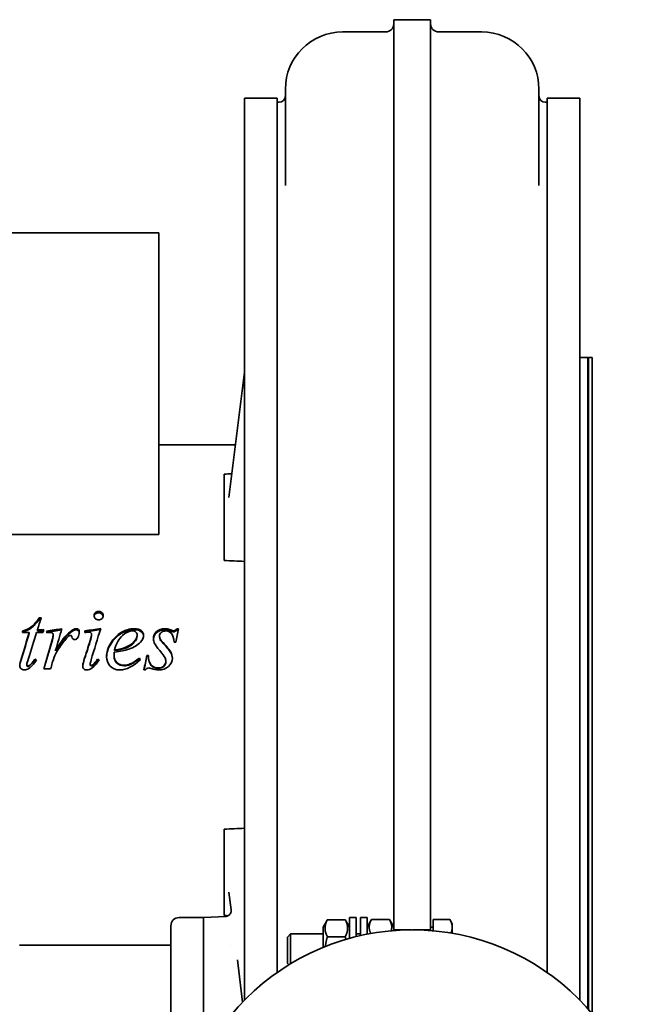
# Model space of a CAD drawing. Header units: millimetres. Extents: x 263 to 577, y 110 to 484.
# Tile 6 of 6: x 407 to 561, y 243 to 484. Entities that reach past the tile are written whole.
import ezdxf

# ---------------------------------------------------------------- set-up
doc = ezdxf.new("R2010")
doc.units = ezdxf.units.MM
doc.header["$LTSCALE"] = 2
doc.layers.add('Krawędzie widoczne(ISO)', color=7, linetype='Continuous', lineweight=35, true_color=0x262659)

msp = doc.modelspace()

# ---------------------------------------------------------------- linework, layer by layer
at = {"layer": 'Krawędzie widoczne(ISO)'}
for p, q in [((498.6, 483.59), (498.6, 483.41)), ((507.6, 483.59), (498.6, 483.59)), ((498.6, 483.41), (498.6, 443.46)), ((507.6, 483.59), (507.6, 483.41)), ((507.6, 483.41), (507.6, 443.46)), ((496.6, 480.59), (486.1, 480.59)), ((520.1, 480.59), (509.6, 480.59)), ((472.1, 466.43), (472.1, 466.59)), ((472.1, 466.43), (472.1, 443.04)), ((534.1, 466.43), (534.1, 466.59)), ((534.1, 466.43), (534.1, 443.04)), ((462.1, 243.73), (462.1, 464.41)), ((462.1, 464.41), (470.1, 464.41)), ((470.1, 250.5), (470.1, 464.41)), ((470.6, 463.41), (470.1, 463.41)), ((536.1, 463.41), (535.6, 463.41)), ((536.1, 464.41), (536.1, 250.5)), ((544.1, 464.41), (536.1, 464.41)), ((544.1, 464.41), (544.1, 243.73)), ((498.6, 443.46), (498.6, 288.04)), ((507.6, 443.46), (507.6, 288.04)), ((472.1, 443.04), (472.1, 443.04)), ((534.1, 443.04), (534.1, 443.04)), ((441.14, 431.41), (347.14, 431.41)), ((441.14, 431.41), (441.14, 357.61)), ((546.09, 400.91), (544.1, 400.97)), ((546.09, 400.81), (546.19, 400.91)), ((546.09, 400.91), (546.09, 241.6)), ((546.19, 400.91), (546.19, 241.49)), ((546.19, 400.91), (547.09, 400.91)), ((547.09, 400.91), (547.09, 240.45)), ((462.1, 397.35), (458.31, 366.72)), ((459.9, 379.61), (441.14, 379.61)), ((457.1, 372.39), (457.1, 372.04)), ((457.1, 355.6), (457.1, 372.04)), ((441.14, 357.61), (347.14, 357.61)), ((457.1, 355.6), (457.1, 353.05)), ((457.1, 353.05), (457.1, 351.28)), ((411.88, 337.22), (412.37, 337.22)), ((411.88, 336.92), (411.88, 337.22)), ((411.88, 336.92), (412.27, 336.92)), ((409.48, 333.65), (407.79, 333.65)), ((407.9, 333.82), (407.9, 334.07)), ((409.48, 333.4), (409.48, 333.65)), ((412.82, 333.65), (411.26, 333.65)), ((411.48, 334.33), (413.01, 334.33)), ((411.48, 334.07), (411.48, 334.33)), ((411.48, 334.07), (412.94, 334.07)), ((415.34, 332.95), (415.34, 333.19)), ((423.07, 334.05), (423.07, 333.63)), ((424.72, 332.98), (424.72, 333.22)), ((435.85, 332.8), (435.85, 333.04)), ((441.33, 332.57), (441.33, 332.8)), ((443.26, 334.27), (443.26, 334.53)), ((445.54, 334.58), (445.96, 334.58)), ((445.54, 334.32), (445.54, 334.58)), ((445.54, 334.32), (445.91, 334.32)), ((424.37, 331.51), (424.37, 331.73)), ((442.19, 331), (442.19, 331.21)), ((445.29, 331.28), (444.88, 331.28)), ((415.9, 329.16), (415.9, 329.34)), ((430.19, 327.83), (430.19, 327.98)), ((430.32, 329.24), (430.32, 329.42)), ((438.19, 328.06), (438.6, 328.06)), ((438.19, 327.9), (438.19, 328.06)), ((438.19, 327.9), (438.6, 327.9)), ((438.6, 327.9), (438.6, 328.06)), ((408.88, 325.72), (408.88, 325.84)), ((409.8, 325.72), (409.8, 325.84)), ((410.85, 327.04), (410.85, 327.18)), ((424.36, 325.88), (424.36, 326.01)), ((425.04, 325.67), (425.04, 325.79)), ((426.18, 327.04), (426.18, 327.18)), ((436.41, 327.24), (436.41, 327.39)), ((442.86, 326.49), (442.86, 326.63)), ((414.7, 324.75), (413.01, 324.75)), ((437.92, 324.5), (437.52, 324.5)), ((498.6, 288.04), (498.6, 283.31)), ((507.6, 288.04), (507.6, 283.31)), ((457.1, 285.54), (457.1, 283.77)), ((457.1, 283.77), (457.1, 281.22)), ((498.6, 260.91), (498.6, 283.31)), ((507.6, 260.91), (507.6, 283.31)), ((457.1, 264.78), (457.1, 281.22)), ((458.31, 270.1), (458.84, 265.8)), ((446.1, 263.93), (452.1, 263.93)), ((452.1, 263.93), (457.65, 264.22)), ((452.1, 263.93), (452.1, 251.93)), ((457.1, 264.78), (457.1, 264.43)), ((481.3, 261.56), (482.22, 263.16)), ((486.73, 263.4), (482.37, 263.4)), ((487.8, 261.56), (486.88, 263.16)), ((487.8, 258.84), (487.8, 263.91)), ((489.4, 263.91), (487.8, 263.91)), ((489.4, 259.26), (489.4, 263.91)), ((490.5, 259.52), (490.5, 263.91)), ((492.1, 263.91), (490.5, 263.91)), ((492.1, 259.85), (492.1, 263.91)), ((492.1, 261.56), (493.17, 263.42)), ((497.53, 263.42), (493.17, 263.42)), ((498.6, 261.56), (497.53, 263.42)), ((508.2, 263.42), (512.32, 263.42)), ((508.2, 260.69), (508.2, 263.42)), ((512.9, 262.41), (512.32, 263.42)), ((444.1, 251.93), (444.1, 261.93)), ((481.3, 261.56), (481.3, 256.62)), ((498.6, 260.74), (498.6, 260.91)), ((502.92, 260.91), (498.6, 260.91)), ((503.28, 260.91), (507.6, 260.91)), ((508.2, 261.61), (507.6, 261.61)), ((507.6, 260.74), (507.6, 260.91)), ((512.9, 261.54), (512.9, 262.41)), ((512.9, 260.07), (512.9, 261.54)), ((472.6, 259.15), (473.37, 259.91)), ((472.6, 252.68), (472.6, 259.15)), ((473.37, 259.91), (473.37, 252.63)), ((481.3, 259.91), (473.37, 259.91)), ((486.73, 259.23), (482.37, 259.23)), ((490.5, 259.91), (489.4, 259.91)), ((444.1, 257.21), (407.1, 257.21)), ((458.58, 257.21), (458.58, 257.21)), ((460.36, 253.56), (461.63, 243.25)), ((444.1, 251.93), (444.1, 238.91)), ((452.1, 229.97), (452.1, 251.93)), ((472.6, 252.68), (472.92, 252.36))]:
    msp.add_line(p, q, dxfattribs=at)
msp.add_circle((503.1, 203.41), 57.5, dxfattribs=at)
for centre, radius, start, end in [((496.6, 482.59), 2, 270, 0), ((509.6, 482.59), 2, 180, 270), ((486.1, 466.59), 14, 90, 180), ((520.1, 466.59), 14, 0, 90), ((470.6, 464.91), 1.5, 270, 0), ((535.6, 464.91), 1.5, 180, 270), ((446.1, 261.93), 2, 90, 180)]:
    msp.add_arc(centre, radius, start, end, dxfattribs=at)
for major_axis, start_param, end_param in [((-1167.76, 43.33), 4.490941, 4.495329), ((-1167.76, -43.33), 1.787856, 1.792244)]:
    msp.add_ellipse((204.04, 318.41), major_axis=major_axis, ratio=0.037007, start_param=start_param, end_param=end_param, dxfattribs=at)
for points, knots in [([(462.1, 393.15), (462.1, 393.33), (462.09, 393.47), (462.06, 393.66), (462.04, 393.67), (462.01, 393.67)], [-0.194026, -0.194026, -0.194026, -0.194026, -0.1175628, -0.1175628, 0, 0, 0, 0]), ([(425.31, 337.79), (425.31, 338.09), (425.42, 338.34), (425.63, 338.54), (425.84, 338.74), (426.11, 338.84), (426.43, 338.84)], [0, 0, 0, 0, 1, 1, 1, 2, 2, 2, 2]), ([(426.43, 336.73), (426.12, 336.73), (425.85, 336.84), (425.64, 337.04), (425.42, 337.25), (425.31, 337.5), (425.31, 337.79)], [0, 0, 0, 0, 1, 1, 1, 2, 2, 2, 2]), ([(425.32, 337.64), (425.35, 337.86), (425.46, 338.05), (425.63, 338.21), (425.84, 338.41), (426.11, 338.5), (426.43, 338.5)], [0.186991, 0.186991, 0.186991, 0.186991, 1, 1, 1, 2, 2, 2, 2]), ([(426.43, 338.84), (426.74, 338.84), (427, 338.74), (427.21, 338.54), (427.42, 338.34), (427.53, 338.09), (427.53, 337.79)], [0, 0, 0, 0, 1, 1, 1, 2, 2, 2, 2]), ([(426.43, 338.5), (426.74, 338.5), (427, 338.41), (427.21, 338.21), (427.38, 338.05), (427.49, 337.86), (427.52, 337.64)], [0, 0, 0, 0, 1, 1, 1, 1.813009, 1.813009, 1.813009, 1.813009]), ([(427.53, 337.79), (427.53, 337.5), (427.42, 337.25), (427.2, 337.04), (426.99, 336.84), (426.73, 336.73), (426.43, 336.73)], [0, 0, 0, 0, 1, 1, 1, 2, 2, 2, 2]), ([(407.9, 334.07), (408.71, 334.29), (409.4, 334.61), (409.97, 335.03), (410.53, 335.46), (411.17, 336.19), (411.88, 337.22)], [0, 0, 0, 0, 1, 1, 1, 2, 2, 2, 2]), ([(407.9, 333.82), (408.71, 334.03), (409.4, 334.34), (409.97, 334.76), (410.53, 335.18), (411.17, 335.9), (411.88, 336.92)], [0, 0, 0, 0, 1, 1, 1, 2, 2, 2, 2]), ([(420.57, 331.93), (420.4, 331.93), (420.25, 331.98), (420.13, 332.09), (420.02, 332.2), (419.94, 332.36), (419.91, 332.59)], [0, 0, 0, 0, 1, 1, 1, 2, 2, 2, 2]), ([(420.91, 334.58), (421.16, 334.58), (421.35, 334.51), (421.49, 334.37), (421.64, 334.24), (421.71, 334.03), (421.71, 333.76)], [0, 0, 0, 0, 1, 1, 1, 2, 2, 2, 2]), ([(420.91, 334.32), (421.16, 334.32), (421.35, 334.25), (421.49, 334.11), (421.62, 334), (421.69, 333.83), (421.7, 333.62)], [0, 0, 0, 0, 1, 1, 1, 1.861702, 1.861702, 1.861702, 1.861702]), ([(424.72, 333.22), (424.72, 333.38), (424.67, 333.51), (424.55, 333.6), (424.44, 333.7), (424.28, 333.75), (424.07, 333.75)], [0, 0, 0, 0, 1, 1, 1, 2, 2, 2, 2]), ([(428.38, 327.73), (428.38, 328.82), (428.71, 329.93), (429.39, 331.05), (430.07, 332.17), (430.92, 333.04), (431.95, 333.66), (432.97, 334.28), (434.03, 334.58), (435.12, 334.58)], [0, 0, 0, 0, 1, 1, 1, 2, 2, 2, 3, 3, 3, 3]), ([(428.38, 327.66), (428.39, 328.71), (428.73, 329.77), (429.39, 330.84), (430.07, 331.95), (430.92, 332.8), (431.95, 333.41), (432.97, 334.02), (434.03, 334.32), (435.12, 334.32)], [0.025776, 0.025776, 0.025776, 0.025776, 1, 1, 1, 2, 2, 2, 3, 3, 3, 3]), ([(434.7, 334.05), (433.92, 334.05), (433.1, 333.66), (432.24, 332.89), (431.37, 332.11), (430.73, 330.96), (430.32, 329.42)], [0, 0, 0, 0, 1, 1, 1, 2, 2, 2, 2]), ([(433.06, 330.05), (433.99, 330.45), (434.69, 330.93), (435.15, 331.48), (435.62, 332.03), (435.85, 332.55), (435.85, 333.04)], [0, 0, 0, 0, 1, 1, 1, 2, 2, 2, 2]), ([(433.06, 329.86), (433.99, 330.25), (434.69, 330.72), (435.15, 331.26), (435.62, 331.8), (435.85, 332.32), (435.85, 332.8)], [0, 0, 0, 0, 1, 1, 1, 2, 2, 2, 2]), ([(435.85, 333.04), (435.85, 333.34), (435.75, 333.58), (435.55, 333.77), (435.35, 333.96), (435.07, 334.05), (434.7, 334.05)], [0, 0, 0, 0, 1, 1, 1, 2, 2, 2, 2]), ([(435.12, 334.58), (435.9, 334.58), (436.48, 334.43), (436.86, 334.12), (437.23, 333.81), (437.42, 333.45), (437.42, 333.03)], [0, 0, 0, 0, 1, 1, 1, 2, 2, 2, 2]), ([(435.12, 334.32), (435.9, 334.32), (436.48, 334.17), (436.86, 333.86), (437.2, 333.59), (437.39, 333.26), (437.42, 332.9)], [0, 0, 0, 0, 1, 1, 1, 1.913818, 1.913818, 1.913818, 1.913818]), ([(439.83, 332.11), (439.83, 332.8), (440.09, 333.39), (440.61, 333.87), (441.13, 334.34), (441.8, 334.58), (442.62, 334.58)], [0, 0, 0, 0, 1, 1, 1, 2, 2, 2, 2]), ([(439.84, 332), (439.86, 332.63), (440.12, 333.17), (440.61, 333.61), (441.13, 334.08), (441.8, 334.32), (442.62, 334.32)], [0.056936, 0.056936, 0.056936, 0.056936, 1, 1, 1, 2, 2, 2, 2]), ([(442.82, 334.05), (442.37, 334.05), (442, 333.93), (441.73, 333.69), (441.46, 333.45), (441.33, 333.15), (441.33, 332.8)], [0, 0, 0, 0, 1, 1, 1, 2, 2, 2, 2]), ([(441.33, 332.8), (441.33, 332.56), (441.38, 332.34), (441.49, 332.12), (441.59, 331.91), (441.83, 331.6), (442.19, 331.21)], [0, 0, 0, 0, 1, 1, 1, 2, 2, 2, 2]), ([(441.33, 332.57), (441.33, 332.33), (441.38, 332.11), (441.49, 331.9), (441.59, 331.69), (441.83, 331.39), (442.19, 331)], [0, 0, 0, 0, 1, 1, 1, 2, 2, 2, 2]), ([(444.88, 331.28), (444.84, 332.25), (444.63, 332.95), (444.25, 333.39), (443.87, 333.83), (443.4, 334.05), (442.82, 334.05)], [0, 0, 0, 0, 1, 1, 1, 2, 2, 2, 2]), ([(443.26, 334.53), (443.36, 334.51), (443.6, 334.43), (443.98, 334.29), (444.36, 334.15), (444.62, 334.08), (444.75, 334.08)], [0, 0, 0, 0, 1, 1, 1, 2, 2, 2, 2]), ([(443.26, 334.27), (443.36, 334.25), (443.6, 334.17), (443.98, 334.03), (444.36, 333.9), (444.62, 333.83), (444.75, 333.83)], [0, 0, 0, 0, 1, 1, 1, 2, 2, 2, 2]), ([(442.69, 327.43), (442.48, 327.86), (442.04, 328.47), (441.38, 329.23), (440.73, 330), (440.3, 330.58), (440.12, 330.96), (439.93, 331.34), (439.83, 331.73), (439.83, 332.11)], [0, 0, 0, 0, 1, 1, 1, 2, 2, 2, 3, 3, 3, 3]), ([(442.19, 331.21), (443.15, 330.19), (443.77, 329.41), (444.05, 328.89), (444.33, 328.37), (444.47, 327.87), (444.47, 327.4)], [0, 0, 0, 0, 1, 1, 1, 2, 2, 2, 2]), ([(442.19, 331), (443.15, 330), (443.77, 329.23), (444.05, 328.72), (444.31, 328.23), (444.45, 327.77), (444.46, 327.33)], [0, 0, 0, 0, 1, 1, 1, 1.94909, 1.94909, 1.94909, 1.94909]), ([(431.63, 324.5), (430.56, 324.5), (429.74, 324.83), (429.2, 325.51), (428.65, 326.18), (428.38, 326.92), (428.38, 327.73)], [0, 0, 0, 0, 1, 1, 1, 2, 2, 2, 2]), ([(430.19, 327.98), (430.19, 327.34), (430.43, 326.79), (430.9, 326.33), (431.37, 325.87), (431.95, 325.64), (432.63, 325.64)], [0, 0, 0, 0, 1, 1, 1, 2, 2, 2, 2]), ([(430.19, 327.83), (430.19, 327.19), (430.43, 326.65), (430.9, 326.2), (431.37, 325.75), (431.95, 325.52), (432.63, 325.52)], [0, 0, 0, 0, 1, 1, 1, 2, 2, 2, 2]), ([(438.6, 328.06), (438.64, 326.95), (438.87, 326.16), (439.29, 325.7), (439.72, 325.24), (440.3, 325.01), (441.02, 325.01)], [0, 0, 0, 0, 1, 1, 1, 2, 2, 2, 2]), ([(438.6, 327.9), (438.64, 326.81), (438.87, 326.04), (439.29, 325.58), (439.72, 325.13), (440.3, 324.9), (441.02, 324.9)], [0, 0, 0, 0, 1, 1, 1, 2, 2, 2, 2]), ([(408.22, 324.5), (407.91, 324.5), (407.65, 324.6), (407.46, 324.8), (407.26, 324.99), (407.16, 325.25), (407.16, 325.57)], [0, 0, 0, 0, 1, 1, 1, 2, 2, 2, 2]), ([(408.88, 325.84), (408.88, 325.72), (408.9, 325.63), (408.96, 325.57), (409.01, 325.5), (409.07, 325.47), (409.15, 325.47)], [0, 0, 0, 0, 1, 1, 1, 2, 2, 2, 2]), ([(408.88, 325.72), (408.88, 325.6), (408.9, 325.52), (408.96, 325.45), (409.01, 325.39), (409.07, 325.36), (409.15, 325.36)], [0, 0, 0, 0, 1, 1, 1, 2, 2, 2, 2]), ([(423.51, 324.5), (423.22, 324.5), (422.99, 324.59), (422.81, 324.76), (422.62, 324.94), (422.53, 325.17), (422.53, 325.43)], [0, 0, 0, 0, 1, 1, 1, 2, 2, 2, 2]), ([(424.36, 326.01), (424.36, 325.89), (424.39, 325.8), (424.45, 325.73), (424.52, 325.66), (424.59, 325.63), (424.67, 325.63)], [0, 0, 0, 0, 1, 1, 1, 2, 2, 2, 2]), ([(424.36, 325.88), (424.36, 325.77), (424.39, 325.68), (424.45, 325.61), (424.52, 325.55), (424.59, 325.51), (424.67, 325.51)], [0, 0, 0, 0, 1, 1, 1, 2, 2, 2, 2]), ([(432.63, 325.64), (433.17, 325.64), (433.69, 325.75), (434.18, 325.96), (434.68, 326.18), (435.43, 326.66), (436.41, 327.39)], [0, 0, 0, 0, 1, 1, 1, 2, 2, 2, 2]), ([(432.63, 325.52), (433.17, 325.52), (433.69, 325.63), (434.18, 325.84), (434.68, 326.05), (435.43, 326.52), (436.41, 327.24)], [0, 0, 0, 0, 1, 1, 1, 2, 2, 2, 2]), ([(441.02, 325.01), (441.59, 325.01), (442.03, 325.16), (442.36, 325.48), (442.69, 325.79), (442.86, 326.17), (442.86, 326.63)], [0, 0, 0, 0, 1, 1, 1, 2, 2, 2, 2]), ([(441.02, 324.9), (441.59, 324.9), (442.03, 325.05), (442.36, 325.36), (442.69, 325.67), (442.86, 326.05), (442.86, 326.49)], [0, 0, 0, 0, 1, 1, 1, 2, 2, 2, 2]), ([(444.47, 327.4), (444.47, 326.64), (444.15, 325.97), (443.51, 325.38), (442.87, 324.79), (442.06, 324.5), (441.08, 324.5)], [0, 0, 0, 0, 1, 1, 1, 2, 2, 2, 2]), ([(457.65, 264.22), (457.65, 264.22), (457.67, 264.22), (457.74, 264.23), (457.79, 264.24), (457.9, 264.27), (457.96, 264.29), (458.1, 264.36), (458.18, 264.41), (458.36, 264.54), (458.45, 264.62), (458.63, 264.84), (458.71, 264.99), (458.82, 265.28), (458.85, 265.44), (458.85, 265.66), (458.85, 265.73), (458.84, 265.8)], [0.0029081, 0.0029081, 0.0029081, 0.0029081, 0.0347132, 0.0347132, 0.0626248, 0.0626248, 0.0874802, 0.0874802, 0.1211049, 0.1211049, 0.1616824, 0.1616824, 0.2119737, 0.2119737, 0.2617569, 0.2617569, 0.2852377, 0.2852377, 0.2852377, 0.2852377])]:
    msp.add_open_spline(points, degree=3, knots=knots, dxfattribs=at)
for points in [[(457.1, 372.39), (457.74, 372.44), (458.38, 372.48), (459.03, 372.52)], [(458.31, 366.72), (458.31, 366.72), (458.31, 366.72), (458.31, 366.72)], [(412.37, 337.22), (412.07, 336.27), (411.77, 335.3), (411.48, 334.33)], [(407.54, 327.38), (408.19, 329.49), (408.83, 331.58), (409.48, 333.65)], [(407.54, 327.23), (408.19, 329.31), (408.83, 331.37), (409.48, 333.4)], [(407.79, 333.65), (407.82, 333.79), (407.86, 333.93), (407.9, 334.07)], [(407.85, 333.65), (407.87, 333.7), (407.88, 333.76), (407.9, 333.82)], [(411.26, 333.65), (410.59, 331.55), (409.92, 329.42), (409.25, 327.27)], [(413.01, 334.33), (412.95, 334.1), (412.88, 333.88), (412.82, 333.65)], [(413.66, 333.99), (414.92, 334.19), (416.18, 334.38), (417.44, 334.58)], [(413.8, 333.6), (413.76, 333.73), (413.71, 333.86), (413.66, 333.99)], [(413.75, 333.75), (414.95, 333.93), (416.16, 334.12), (417.36, 334.31)], [(414.61, 333.69), (414.47, 333.69), (414.2, 333.66), (413.8, 333.6)], [(415.18, 333.53), (415.03, 333.64), (414.84, 333.69), (414.61, 333.69)], [(414.98, 331.54), (415.22, 332.32), (415.34, 332.87), (415.34, 333.19)], [(414.98, 331.32), (415.22, 332.09), (415.34, 332.63), (415.34, 332.95)], [(415.34, 333.19), (415.34, 333.33), (415.28, 333.44), (415.18, 333.53)], [(417.44, 334.58), (416.93, 332.85), (416.41, 331.1), (415.9, 329.34)], [(415.9, 329.34), (417.21, 331.51), (418.39, 333.01), (419.44, 333.86)], [(415.9, 329.16), (417.21, 331.29), (418.39, 332.77), (419.44, 333.61)], [(419.25, 332.86), (419.05, 332.76), (418.76, 332.48), (418.38, 332.01)], [(419.6, 332.94), (419.47, 332.94), (419.35, 332.92), (419.25, 332.86)], [(419.44, 333.86), (420.05, 334.34), (420.54, 334.58), (420.91, 334.58)], [(419.44, 333.61), (420.05, 334.08), (420.54, 334.32), (420.91, 334.32)], [(419.81, 332.86), (419.75, 332.92), (419.68, 332.94), (419.6, 332.94)], [(419.91, 332.59), (419.89, 332.72), (419.86, 332.81), (419.81, 332.86)], [(421.71, 333.76), (421.71, 333.3), (421.58, 332.85), (421.33, 332.42)], [(423.07, 334.05), (424.36, 334.25), (425.64, 334.44), (426.93, 334.64)], [(423.07, 333.79), (424.33, 333.98), (425.58, 334.17), (426.84, 334.36)], [(424.07, 333.75), (423.91, 333.75), (423.58, 333.71), (423.07, 333.63)], [(424.37, 331.73), (424.6, 332.52), (424.72, 333.01), (424.72, 333.22)], [(424.37, 331.51), (424.6, 332.29), (424.72, 332.77), (424.72, 332.98)], [(426.93, 334.64), (426.15, 332.12), (425.37, 329.55), (424.59, 326.95)], [(437.42, 333.03), (437.42, 332.43), (437.17, 331.86), (436.67, 331.32)], [(442.62, 334.58), (442.85, 334.58), (443.07, 334.57), (443.26, 334.53)], [(442.62, 334.32), (442.85, 334.32), (443.07, 334.3), (443.26, 334.27)], [(444.75, 334.08), (445.07, 334.08), (445.33, 334.25), (445.54, 334.58)], [(444.75, 333.83), (445.07, 333.83), (445.33, 333.99), (445.54, 334.32)], [(445.96, 334.58), (445.74, 333.49), (445.51, 332.39), (445.29, 331.28)], [(413.01, 324.75), (413.67, 327.03), (414.32, 329.3), (414.98, 331.54)], [(413.04, 324.75), (413.69, 326.96), (414.33, 329.15), (414.98, 331.32)], [(418.38, 332.01), (417.76, 331.31), (417.1, 330.4), (416.38, 329.27)], [(421.33, 332.42), (421.16, 332.09), (420.9, 331.93), (420.57, 331.93)], [(422.82, 326.8), (423.34, 328.45), (423.85, 330.1), (424.37, 331.73)], [(422.82, 326.66), (423.34, 328.29), (423.85, 329.91), (424.37, 331.51)], [(430.32, 329.42), (431.44, 329.54), (432.35, 329.75), (433.06, 330.05)], [(436.67, 331.32), (436.02, 330.61), (435.06, 330.03), (433.79, 329.59)], [(415.58, 327.63), (415.27, 326.81), (415.09, 326.31), (415.05, 326.14)], [(416.38, 329.27), (416.07, 328.78), (415.8, 328.24), (415.58, 327.63)], [(430.25, 328.89), (430.21, 328.53), (430.19, 328.23), (430.19, 327.98)], [(433.79, 329.59), (432.95, 329.29), (431.77, 329.06), (430.25, 328.89)], [(430.32, 329.24), (431.44, 329.36), (432.35, 329.57), (433.06, 329.86)], [(437.52, 324.5), (437.74, 325.69), (437.97, 326.88), (438.19, 328.06)], [(437.54, 324.5), (437.75, 325.63), (437.97, 326.77), (438.19, 327.9)], [(407.16, 325.57), (407.16, 325.97), (407.29, 326.57), (407.54, 327.38)], [(407.16, 325.51), (407.18, 325.9), (407.3, 326.48), (407.54, 327.23)], [(409.25, 327.27), (409, 326.53), (408.88, 326.06), (408.88, 325.84)], [(409.15, 325.47), (409.31, 325.47), (409.53, 325.59), (409.8, 325.84)], [(409.15, 325.36), (409.31, 325.36), (409.53, 325.48), (409.8, 325.72)], [(411.22, 326.92), (410.58, 325.95), (409.97, 325.27), (409.39, 324.89)], [(409.8, 325.84), (409.95, 325.98), (410.3, 326.43), (410.85, 327.18)], [(409.8, 325.72), (409.95, 325.86), (410.3, 326.3), (410.85, 327.04)], [(410.85, 327.18), (410.97, 327.1), (411.1, 327.01), (411.22, 326.92)], [(410.85, 327.04), (410.95, 326.97), (411.05, 326.9), (411.16, 326.82)], [(415.05, 326.14), (414.94, 325.68), (414.82, 325.22), (414.7, 324.75)], [(422.53, 325.43), (422.53, 325.71), (422.63, 326.17), (422.82, 326.8)], [(422.53, 325.38), (422.54, 325.65), (422.64, 326.08), (422.82, 326.66)], [(424.59, 326.95), (424.43, 326.43), (424.36, 326.11), (424.36, 326.01)], [(424.67, 325.63), (424.77, 325.63), (424.89, 325.68), (425.04, 325.79)], [(424.67, 325.51), (424.77, 325.51), (424.89, 325.56), (425.04, 325.67)], [(426.57, 326.94), (426.09, 326.18), (425.53, 325.55), (424.88, 325.06)], [(425.04, 325.79), (425.42, 326.11), (425.8, 326.58), (426.18, 327.18)], [(425.04, 325.67), (425.42, 325.99), (425.8, 326.44), (426.18, 327.04)], [(426.18, 327.18), (426.31, 327.1), (426.44, 327.02), (426.57, 326.94)], [(426.18, 327.04), (426.29, 326.97), (426.4, 326.91), (426.51, 326.84)], [(436.63, 327.08), (434.89, 325.36), (433.22, 324.5), (431.63, 324.5)], [(436.41, 327.39), (436.49, 327.29), (436.56, 327.18), (436.63, 327.08)], [(436.41, 327.24), (436.47, 327.17), (436.52, 327.09), (436.58, 327.02)], [(442.86, 326.63), (442.86, 326.92), (442.8, 327.18), (442.69, 327.43)], [(409.39, 324.89), (409.01, 324.63), (408.62, 324.5), (408.22, 324.5)], [(424.88, 325.06), (424.41, 324.68), (423.95, 324.5), (423.51, 324.5)], [(438.68, 325.01), (438.35, 325.01), (438.09, 324.84), (437.92, 324.5)], [(439.25, 324.87), (439, 324.96), (438.81, 325.01), (438.68, 325.01)], [(441.08, 324.5), (440.55, 324.5), (439.94, 324.62), (439.25, 324.87)], [(458.31, 270.1), (458.31, 270.1), (458.31, 270.1), (458.31, 270.1)], [(458.1, 264.36), (457.76, 264.38), (457.43, 264.4), (457.1, 264.43)], [(457.65, 264.22), (457.65, 264.22), (457.65, 264.22), (457.65, 264.22)], [(460.36, 253.56), (460.36, 253.56), (460.36, 253.56), (460.36, 253.56)]]:
    msp.add_open_spline(points, degree=3, dxfattribs=at)
for points, weights in [([(482.37, 263.4), (481.29, 261.32), (482.37, 259.23)], [1, 1.15470053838, 1]), ([(482.22, 263.16), (482.29, 263.28), (482.37, 263.4)], [1.0190148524, 1.01017690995, 1]), ([(486.73, 259.23), (487.81, 261.32), (486.73, 263.4)], [1, 1.15470053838, 1]), ([(486.73, 263.4), (486.81, 263.28), (486.88, 263.16)], [1, 1.01017690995, 1.0190148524]), ([(493.17, 263.42), (492.17, 261.68), (492.98, 260.02)], [1, 1.14177492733, 1.02369128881]), ([(497.98, 260.69), (498.36, 261.98), (497.53, 263.42)], [1.05920871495, 1.11481030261, 1]), ([(512.9, 261.54), (512.9, 262.41), (512.32, 263.42)], [1, 1.0379548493, 1]), ([(512.56, 260.13), (512.9, 260.87), (512.9, 261.54)], [1.0134742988, 1.02919677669, 1]), ([(482.37, 259.23), (482.01, 257.97), (481.87, 256.85)], [1, 1.04718854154, 1.06558909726]), ([(486.9, 258.59), (486.82, 258.9), (486.73, 259.23)], [1.02188671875, 1.01185125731, 1])]:
    msp.add_rational_spline(points, weights, degree=2, dxfattribs=at)

doc.saveas('drawing.dxf')
